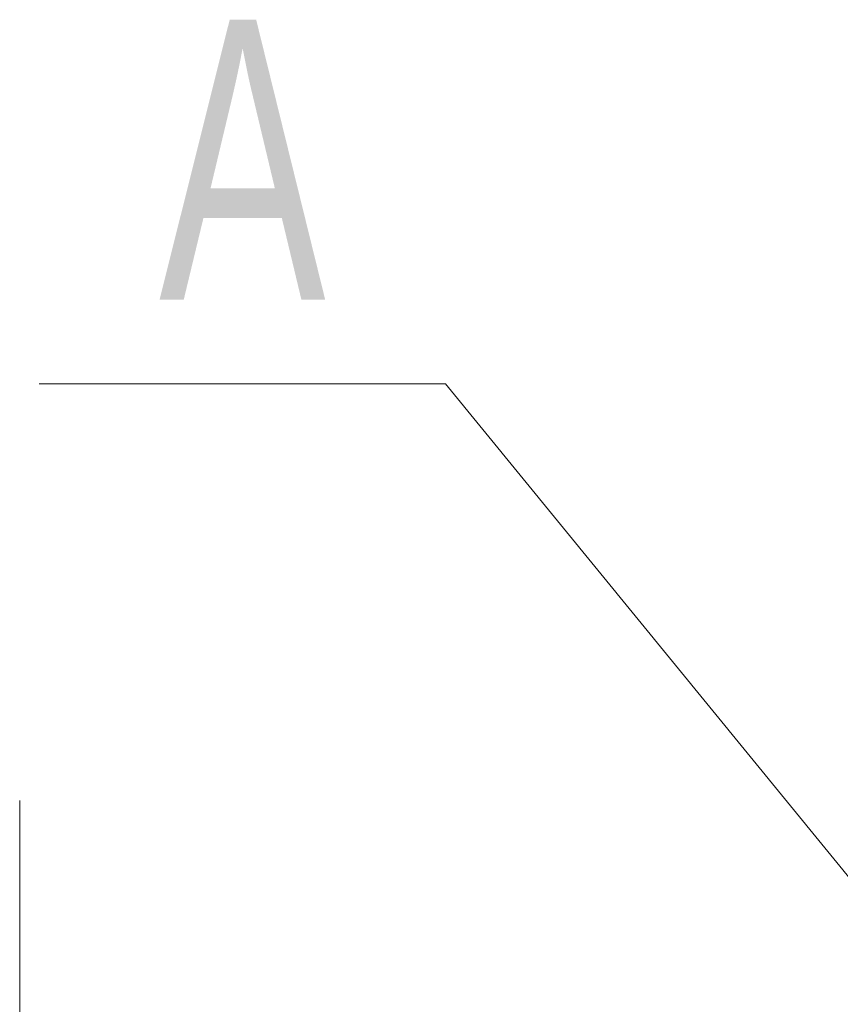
# Model space of a CAD drawing. Header units: millimetres. Extents: x -14862 to 14862, y -10512 to 10512.
# Tile 43 of 199: x -5244 to -5061, y -104 to 116. Entities that reach past the tile are written whole.
import ezdxf
from ezdxf.enums import TextEntityAlignment as Align

# ---------------------------------------------------------------- set-up
doc = ezdxf.new("R2010")
doc.units = ezdxf.units.MM
doc.header["$LTSCALE"] = 4
doc.linetypes.add('点画线', pattern=[18, 12, -2, 2, -2])
for name, color, linetype, lineweight in [('中心线层', 1, '点画线', 18), ('尺寸线层', 3, 'Continuous', 18), ('细实线层', 7, 'Continuous', 18)]:
    doc.layers.add(name, color=color, linetype=linetype, lineweight=lineweight)
doc.styles.add('标准', font='txt', dxfattribs={"width": 0.667})

# ---------------------------------------------------------------- blocks, each defined once
blk = doc.blocks.new('*X158')
at = {"layer": '细实线层', "color": 0, "linetype": 'ByBlock', "lineweight": -2}
for p, q in [((-200, 244.76), (-290.68, 244.76)), ((-89.15, 109.1), (-200, 244.76))]:
    blk.add_line(p, q, dxfattribs=at)
blk.add_circle((0, 0), 140.89, dxfattribs=at)
at = {"layer": '尺寸线层', "color": 0, "linetype": 'ByBlock', "lineweight": -2, "style": '标准', "width": 0.667}
blk.add_text('A', height=62.5, dxfattribs=at).set_placement((-245.34, 326.01), align=Align.TOP_CENTER)

msp = doc.modelspace()

# ---------------------------------------------------------------- linework, layer by layer
at = {"layer": '中心线层'}
msp.add_line((-5243.859, -58.603), (-5243.859, -2808.181), dxfattribs=at)

# ---------------------------------------------------------------- block references
at = {"layer": '细实线层'}
msp.add_blockref('*X158', (-4948.821, -210.385), dxfattribs=at)

doc.saveas('drawing.dxf')
